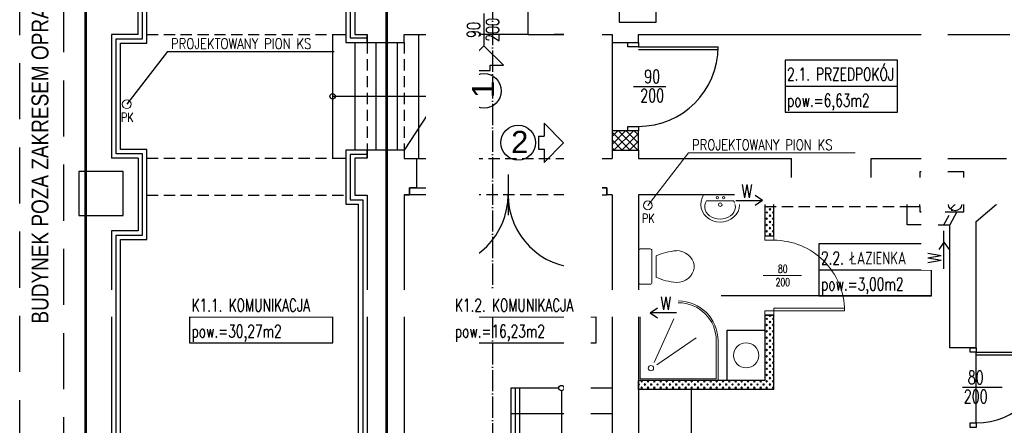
# Model space of a CAD drawing. Header units: inches. Extents: x -23201 to -18535, y -9985 to 4139.
# Tile 9 of 25: x -20432 to -19318, y -5310 to -4851. Entities that reach past the tile are written whole.
import ezdxf
from ezdxf.enums import TextEntityAlignment as Align

# ---------------------------------------------------------------- set-up
doc = ezdxf.new("R2010")
doc.units = ezdxf.units.IN
doc.header["$MEASUREMENT"] = 0
for name, pattern in [('ACAD_ISO02W100', [15, 12, -3]), ('ACAD_ISO04W100', [30, 24, -3, 0, -3]), ('DASHDOT', [25.4, 12.7, -6.35, 0, -6.35]), ('DASHED', [19.05, 12.7, -6.35])]:
    doc.linetypes.add(name, pattern=pattern)
doc.layers.get('0').update_dxf_attribs({"color": 252})
for name, color, linetype in [('01 sciana', 252, 'Continuous'), ('04_stolarka_cienka', 252, 'Continuous'), ('11_opisy_tekst', 252, 'Continuous'), ('___ramka', 252, 'Continuous'), ('__proj_docieplenie', 252, 'BATTING'), ('__proj_ściana', 252, 'Continuous'), ('__wyżej', 252, 'DASHED'), ('__ZAMUROWANIA', 252, 'Continuous'), ('_sciana', 252, 'Continuous'), ('_stolarka', 252, 'Continuous'), ('detal', 252, 'Continuous'), ('opisy', 252, 'Continuous'), ('P_kominy', 252, 'Continuous'), ('P_linia przekroju', 252, 'Continuous'), ('P_opis', 252, 'Continuous'), ('P_wyposażenie projektowane', 252, 'Continuous'), ('wymiary', 252, 'Continuous')]:
    doc.layers.add(name, color=color, linetype=linetype)
for name, color, linetype, lineweight in [('_______PROJ ARANZ', 252, 'Continuous', 20), ('______ściany', 252, 'Continuous', 30), ('P_ściana_projektowana', 252, 'Continuous', 13)]:
    doc.layers.add(name, color=color, linetype=linetype, lineweight=lineweight)
doc.styles.add('OPISY POM_50', font='simplex.shx', dxfattribs={"width": 0.7, "height": 0.13})
doc.styles.get("Standard").update_dxf_attribs({"font": 'arial.ttf'})
doc.linetypes.add('BATTING', pattern='A,0.00254,-2.54,[134,ltypeshp.shx,S=2.54,R=0,X=-2.54,Y=0],-5.08,[134,ltypeshp.shx,S=2.54,R=180,X=2.54,Y=0],-2.54', length=10.16254)
doc.linetypes.add('ZIGZAG', pattern='A,0.00254,-5.08,[131,ltypeshp.shx,S=5.08,R=0,X=-5.08,Y=0],-10.16,[131,ltypeshp.shx,S=5.08,R=180,X=5.08,Y=0],-5.08', length=20.32254)

# ---------------------------------------------------------------- blocks, each defined once
blk = doc.blocks.new('A$C234A53C1')
at = {"layer": '11_opisy_tekst'}
for p, q in [((30.59, 27.78), (44.22, 13.89)), ((30.59, 27.78), (30.59, 18.39)), ((26.63, 18.39), (30.59, 18.39)), ((26.63, 18.39), (26.63, 9.39)), ((26.63, 9.39), (30.59, 9.39)), ((30.59, 0), (44.22, 13.89)), ((30.59, 9.39), (30.59, 0))]:
    blk.add_line(p, q, dxfattribs=at)
blk.add_circle((12.3, 13.89), 12.3, dxfattribs=at)
blk = doc.blocks.new('A$C4C6A02B3')
at = {"lineweight": 13, "flags": 128}
blk.add_lwpolyline([(18, 42.7), (17.7, 46.4), (16.8, 50), (15.3, 53.3), (13.3, 56.3), (10.8, 58.8), (8, 60.7), (4.9, 62.1), (1.7, 62.8), (-1.7, 62.8), (-4.9, 62.1), (-8, 60.7), (-10.8, 58.8), (-13.3, 56.3), (-15.3, 53.3), (-16.8, 50), (-17.7, 46.4), (-18, 42.7)], dxfattribs=at)
at = {"lineweight": 13}
blk.add_lwpolyline([(-20, 2), (-20, 13.2, -0.414214), (-18, 15.2), (18, 15.2, -0.414214), (20, 13.2), (20, 2, -0.414214), (18, 0), (-18, 0, -0.414214)], format="xyb", close=True, dxfattribs=at)
blk.add_lwpolyline([(-12.2, 19.9), (12.2, 19.9)], dxfattribs=at)
for centre, start, end in [((49.8, 47.8), 184.3091, 204.2311), ((-49.8, 47.8), 335.7689, 355.6909)]:
    blk.add_arc(centre, 67.9, start, end, dxfattribs=at)
blk = doc.blocks.new('A$C401F7FFA')
at = {"lineweight": 13, "flags": 128}
for points in [[(23.5, 0), (25.8, -4.4), (27.2, -9.1), (27.6, -13.9), (27, -18.7), (25.3, -23.4), (22.7, -27.6), (19.3, -31.3), (15.2, -34.4), (10.5, -36.6), (5.4, -38), (0.1, -38.5), (-5.2, -38), (-10.3, -36.6), (-15, -34.4), (-19.2, -31.3), (-22.6, -27.6), (-25.2, -23.4), (-26.8, -18.7), (-27.4, -13.9), (-27.1, -9.1), (-25.7, -4.4), (-23.3, 0)], [(19.2, -8.4), (20.8, -11.4), (21.7, -14.6), (21.8, -17.9), (21.2, -21.2), (19.8, -24.3), (17.7, -27.2), (15, -29.6), (11.8, -31.6), (8.1, -33.1), (4.2, -34.1), (0.2, -34.4), (-3.9, -34.1), (-7.8, -33.1), (-11.4, -31.6), (-14.6, -29.6), (-17.3, -27.2), (-19.4, -24.3), (-20.8, -21.2), (-21.5, -17.9), (-21.3, -14.6), (-20.5, -11.4), (-18.9, -8.4)]]:
    blk.add_lwpolyline(points, dxfattribs=at)
at = {"lineweight": 13}
for points in [[(23.5, 0), (-23.3, 0)], [(19.2, -8.4), (-18.9, -8.4)]]:
    blk.add_lwpolyline(points, dxfattribs=at)
for centre, radius in [((-4.8, -4), 1.56), ((0, -13.9), 2.54), ((4.1, -4), 1.56)]:
    blk.add_circle(centre, radius, dxfattribs=at)
blk = doc.blocks.new('zw$109')
at = {"layer": '_______PROJ ARANZ'}
for points in [[(45, 0), (0, 0), (0, 90), (90, 90), (90, 45)], [(45, 2), (2, 2), (2, 88), (88, 88), (88, 45)], [(17.5, 69.5), (40, 20.3)], [(20.7, 72.3), (65.3, 41.6)], [(20.7, 72.3), (65.3, 41.6)]]:
    blk.add_lwpolyline(points, dxfattribs=at)
blk.add_circle((14, 76), 3, dxfattribs=at)
for radius in [43, 45]:
    blk.add_arc((45, 45), radius, 270, 0, dxfattribs=at)
blk = doc.blocks.new('DRZWI NOWE')
at = {"layer": '_______PROJ ARANZ'}
blk.add_line((17759.6, -16978.5), (17759.6, -16935.1), dxfattribs=at)
blk.add_lwpolyline([(17719.6, -16886.4), (17719.6, -16966.4), (17722.6, -16966.4), (17722.6, -16886.5)], dxfattribs=at)
for points in [[(17714.6, -16966.4), (17719.6, -16966.4), (17719.6, -16976.4), (17714.6, -16976.4)], [(17799.6, -16966.4), (17804.6, -16966.4), (17804.6, -16976.4), (17799.6, -16976.4)]]:
    blk.add_lwpolyline(points, close=True, dxfattribs=at)
blk.add_arc((17719.6, -16966.4), 80, 0, 90, dxfattribs=at)

msp = doc.modelspace()

# ---------------------------------------------------------------- hatches: boundary and pattern name
at = {"layer": '__ZAMUROWANIA'}
h = msp.add_hatch(dxfattribs=at)
h.set_pattern_fill('ANSI37', color=256, scale=50, style=0)
h.paths.add_polyline_path([(-19731.7, -4976.6), (-19761.7, -4976.6), (-19761.7, -4998.6), (-19731.7, -4998.6)])
at = {"layer": 'wymiary'}
h = msp.add_hatch(dxfattribs=at)
h.set_pattern_fill('CROSS', color=256, scale=5, style=0)
h.set_pattern_definition([(45, (-21.7675, 0), (-3.5355339, 3.5355339), [2.5, -2.5]), (135, (-20, 0), (-3.5355339, -3.5355339), [2.5, -2.5])])
h.paths.add_polyline_path([(-19731.7, -5269.1), (-19691.7, -5269.1), (-19578.7, -5269.1), (-19578.7, -5259.1), (-19578.7, -5185.3), (-19588.7, -5185.3), (-19588.7, -5259.1), (-19631.4, -5259.1), (-19661.7, -5259.1), (-19731.7, -5259.1)])
h.paths.add_polyline_path([(-19588.7, -5095.3), (-19578.7, -5095.3), (-19578.7, -5049.1), (-19578.7, -5062.1), (-19588.7, -5062.1)])

# ---------------------------------------------------------------- linework, layer by layer
at = {"layer": '01 sciana'}
for p, q in [((-19956.7, -4867.6), (-19956.7, -4837.6)), ((-19856.7, -4867.6), (-19856.7, -4837.6)), ((-20297.7, -4867.6), (-20327.7, -4867.6)), ((-20327.7, -4867.6), (-20327.7, -5007.6)), ((-19790.2, -4867.6), (-19827.1, -4867.6)), ((-19761.7, -4876.6), (-19731.7, -4876.6)), ((-19731.7, -4867.6), (-19311.7, -4867.6)), ((-19731.7, -4876.6), (-19731.7, -4867.6)), ((-19996.7, -4998.6), (-19996.7, -5008.1)), ((-19761.7, -4998.6), (-19761.7, -5008.1)), ((-19761.7, -4998.6), (-19731.7, -4998.6)), ((-20297.7, -5007.6), (-20327.7, -5007.6)), ((-20297.7, -5007.6), (-20297.7, -5089.6)), ((-19996.7, -5008.1), (-19982.7, -5008.1)), ((-19982.7, -5008.1), (-19982.7, -5041.1)), ((-19775.7, -5008.1), (-19775.7, -5041.1)), ((-19775.7, -5008.1), (-19761.7, -5008.1)), ((-19558.7, -5049.1), (-19558.7, -5008.1)), ((-19468.7, -5049.1), (-19468.7, -5008.1)), ((-19996.7, -5049.1), (-19996.7, -5652.6)), ((-19990.7, -5049.1), (-19996.7, -5049.1)), ((-19996.7, -5049.1), (-19990.7, -5049.1)), ((-19761.7, -5049.1), (-19767.7, -5049.1)), ((-19761.7, -5049.1), (-19761.7, -5560.6)), ((-19558.7, -5049.1), (-19731.7, -5049.1)), ((-19427.7, -5049.1), (-19468.7, -5049.1)), ((-20297.7, -5089.6), (-20327.7, -5089.6)), ((-20327.7, -5089.6), (-20327.7, -5477.6)), ((-19349.7, -5222.1), (-19379.7, -5222.1))]:
    msp.add_line(p, q, dxfattribs=at)
for points in [[(-20297.7, -4867.6), (-20297.7, -4785.6), (-20327.7, -4785.6), (-20327.7, -4404.6)], [(-20038.7, -4404.6), (-20038.7, -4838.6), (-20052.7, -4838.6), (-20052.7, -4867.6), (-20038.7, -4867.6), (-20038.7, -4876.6), (-19996.7, -4876.6), (-19996.7, -4867.6), (-19956.7, -4867.6)], [(-19753.7, -4834.6), (-19753.7, -4853.6), (-19711.7, -4853.6), (-19711.7, -4803.6), (-19753.7, -4803.6), (-19753.7, -4805.6)], [(-19856.7, -4867.6), (-19761.7, -4867.6), (-19761.7, -4876.6)], [(-19349.7, -5222.1), (-19349.7, -5079.2), (-19200.7, -4952.1), (-18949, -4952.1)], [(-20038.7, -4998.6), (-20038.7, -5007.6), (-20052.7, -5007.6), (-20052.7, -5049.6), (-20038.7, -5049.6), (-20038.7, -5477.6)], [(-19996.7, -4998.6), (-20038.7, -4998.6)], [(-19731.7, -4998.6), (-19731.7, -5008.1)], [(-19731.7, -5008.1), (-19558.7, -5008.1)], [(-19468.7, -5008.1), (-19315.6, -5008.1)], [(-19371.7, -5068.1), (-19363.7, -5068.1), (-19363.7, -5023.1), (-19413.7, -5023.1), (-19413.7, -5049.1)], [(-19982.7, -5041.1), (-19990.7, -5041.1), (-19990.7, -5049.1)], [(-19775.7, -5041.1), (-19767.7, -5041.1), (-19767.7, -5049.1)], [(-19558.7, -5049.1), (-19731.7, -5049.1)], [(-19731.7, -5049.1), (-19731.7, -5495.6), (-19558.7, -5495.6)], [(-19427.7, -5049.1), (-19468.7, -5049.1)], [(-19427.7, -5083.1), (-19427.7, -5083.1), (-19427.7, -5062.1)], [(-19413.7, -5062.1), (-19413.7, -5068.1)], [(-19413.7, -5068.1), (-19384.7, -5068.1)], [(-19412.2, -5068.1), (-19413.7, -5068.1)], [(-19384.7, -5068.1), (-19392.7, -5083.1)], [(-19371.7, -5068.1), (-19379.7, -5083.1)], [(-19392.7, -5083.1), (-19427.7, -5083.1)], [(-19349.7, -5222.1), (-19379.7, -5222.1), (-19379.7, -5083.1)]]:
    msp.add_lwpolyline(points, dxfattribs=at)
msp.add_lwpolyline([(-20364.7, -5072.6), (-20314.7, -5072.6), (-20314.7, -5022.6), (-20364.7, -5022.6)], close=True, dxfattribs=at)
at = {"layer": '04_stolarka_cienka'}
for points in [[(-19961.7, -5049.1), (-19990.7, -5049.1), (-19990.7, -5041.1), (-19961.7, -5041.1)], [(-19796.7, -5049.1), (-19767.7, -5049.1), (-19767.7, -5041.1), (-19796.7, -5041.1)]]:
    msp.add_lwpolyline(points, close=True, dxfattribs=at)
at = {"layer": '_______PROJ ARANZ'}
for q in [(-19721.2, -5061), (-19486.5, -5001.5)]:
    msp.add_line((-19675.2, -5001.5), q, dxfattribs=at)
for centre, radius in [((-20310.6, -4946.6), 5), ((-19721.2, -5061), 5), ((-19610, -5230.6), 14.2)]:
    msp.add_circle(centre, radius, dxfattribs=at)
at = {"layer": '__proj_docieplenie', "linetype": 'Continuous'}
for points in [[(-20038.7, -4396.6), (-20048.7, -4396.6), (-20048.7, -4828.6), (-20048.7, -4828.6), (-20052.7, -4828.6), (-20062.7, -4828.6), (-20062.7, -4867.6), (-20062.7, -4876.6), (-20038.7, -4876.6), (-20038.7, -4867.6)], [(-19558.7, -5049.1), (-19568.7, -5049.1)], [(-19588.7, -5095.3), (-19578.7, -5095.3)], [(-19400.5, -5163.3), (-19638.4, -5163.3)], [(-19588.7, -5185.3), (-19578.7, -5185.3)], [(-19731.7, -5249.1), (-19731.7, -5249.1)]]:
    msp.add_lwpolyline(points, dxfattribs=at)
at = {"layer": '__proj_docieplenie', "linetype": 'ZIGZAG'}
msp.add_lwpolyline([(-20043.7, -4404.6), (-20043.7, -4404.6), (-20043.7, -4833.6), (-20052.7, -4833.6), (-20057.7, -4833.6), (-20057.7, -4867.6), (-20057.7, -4871.6), (-20038.7, -4871.6), (-20038.7, -4871.6)], dxfattribs=at)
at = {"layer": '__proj_docieplenie', "linetype": 'Continuous'}
msp.add_lwpolyline([(-19588.7, -5202.1), (-19588.7, -5259.1), (-19631.4, -5259.1), (-19631.4, -5202.1)], close=True, dxfattribs=at)
at = {"layer": '__proj_ściana'}
for points in [[(-19379, -5048.9), (-19368.4, -5038.3)], [(-19379, -5064.9), (-19368.4, -5054.3)], [(-19731.7, -5269.1), (-19731.7, -5495.6), (-19671.7, -5495.6), (-19671.7, -5269.1), (-19731.7, -5269.1)]]:
    msp.add_lwpolyline(points, dxfattribs=at)
for centre in [(-19373.7, -5043.6), (-19373.7, -5059.6)]:
    msp.add_circle(centre, 7.5, dxfattribs=at)
at = {"layer": '__wyżej'}
for p, q in [((-20287.7, -4867.6), (-20062.7, -4867.6)), ((-19996.7, -4876.6), (-19996.7, -4998.6)), ((-20287.7, -5007.6), (-20062.7, -5007.6)), ((-20287.7, -5049.6), (-20062.7, -5049.6))]:
    msp.add_line(p, q, dxfattribs=at)
at = {"layer": '__wyżej', "ltscale": 5}
msp.add_lwpolyline([(-20381.7, -4328.6), (-20431.7, -4328.6), (-20431.7, -5554.6), (-20381.7, -5554.6), (-20381.7, -4328.6)], dxfattribs=at)
at = {"layer": '__wyżej'}
for points in [[(-20038.7, -4876.6), (-20038.7, -4998.6)], [(-19996.7, -5008.1), (-19761.7, -5008.1)], [(-19776.7, -5049.1), (-19981.7, -5049.1)]]:
    msp.add_lwpolyline(points, dxfattribs=at)
at = {"layer": '__ZAMUROWANIA'}
for points in [[(-19731.7, -4976.6), (-19761.7, -4976.6), (-19761.7, -4998.6), (-19731.7, -4998.6)], [(-19588.7, -5095.3), (-19578.7, -5095.3), (-19578.7, -5049.1), (-19588.7, -5049.1)]]:
    msp.add_lwpolyline(points, close=True, dxfattribs=at)
for points in [[(-19578.7, -5185.3), (-19588.7, -5185.3), (-19588.7, -5259.1), (-19731.7, -5259.1), (-19731.7, -5269.1)], [(-19578.7, -5269.1), (-19578.7, -5185.3)]]:
    msp.add_lwpolyline(points, dxfattribs=at)
at = {"layer": '_stolarka'}
for p, q in [((-19906.7, -4843.9), (-19906.7, -4880.5)), ((-19856.7, -4867.6), (-19956.7, -4867.6)), ((-19761.7, -4876.6), (-19761.7, -4998.6)), ((-19731.7, -4881.6), (-19641.7, -4881.6)), ((-19731.7, -4884.6), (-19641.7, -4884.6)), ((-19737.3, -4926.6), (-19700.7, -4926.6)), ((-19879.2, -5026.1), (-19879.2, -5072)), ((-19879.2, -5026.1), (-19879.2, -5072)), ((-19349.7, -5227.1), (-19269.7, -5227.1)), ((-19349.7, -5307.1), (-19349.7, -5227.1)), ((-19349.7, -5230.1), (-19269.7, -5230.1)), ((-19320.3, -5267.1), (-19365.3, -5267.1))]:
    msp.add_line(p, q, dxfattribs=at)
at = {"layer": '_stolarka', "flags": 128}
for points in [[(-19731.7, -4876.6), (-19731.7, -4881.6), (-19743.7, -4881.6), (-19743.7, -4876.6), (-19731.7, -4876.6)], [(-19731.7, -4971.6), (-19731.7, -4976.6), (-19743.7, -4976.6), (-19743.7, -4971.6), (-19731.7, -4971.6)], [(-19349.7, -5222.1), (-19349.7, -5227.1), (-19356.7, -5227.1), (-19356.7, -5222.1), (-19349.7, -5222.1)], [(-19349.7, -5307.1), (-19349.7, -5312.1), (-19356.7, -5312.1), (-19356.7, -5307.1), (-19349.7, -5307.1)]]:
    msp.add_lwpolyline(points, dxfattribs=at)
at = {"layer": '_stolarka'}
for points in [[(-19961.7, -5049.1), (-19961.7, -5131.6), (-19957.7, -5131.6), (-19957.7, -5049.1)], [(-19796.7, -5049.1), (-19796.7, -5131.6), (-19800.7, -5131.6), (-19800.7, -5049.1)]]:
    msp.add_lwpolyline(points, close=True, dxfattribs=at)
for centre, radius, start, end in [((-19731.7, -4881.6), 90, 270, 0), ((-19961.7, -5049.1), 82.5, 270, 0), ((-19796.7, -5049.1), 82.5, 180, 270), ((-19349.7, -5227.1), 80, 270, 0)]:
    msp.add_arc(centre, radius, start, end, dxfattribs=at)
at = {"layer": 'detal'}
for p, q in [((-20077.7, -4867.6), (-20077.7, -5007.6)), ((-20077.7, -4867.6), (-20062.7, -4867.6)), ((-20052.7, -4876.6), (-20052.7, -4998.6)), ((-20028.7, -4876.6), (-20028.7, -4998.6)), ((-20004.7, -4876.6), (-20004.7, -4998.6)), ((-19980.7, -4867.6), (-19980.7, -5008.1)), ((-19956.7, -4867.6), (-19956.7, -5007.6)), ((-20077.7, -5007.6), (-20062.7, -5007.6)), ((-19982.7, -5008.1), (-19956.7, -5008.1)), ((-19821.9, -5267.6), (-19876.2, -5267.6)), ((-19876.2, -5267.6), (-19876.2, -5434.8)), ((-19871.2, -5267.6), (-19871.2, -5433.1)), ((-19866.2, -5267.6), (-19866.2, -5431.4)), ((-19761.7, -5267.6), (-19815.9, -5267.6)), ((-19818.9, -5270.6), (-19818.9, -5415)), ((-19761.7, -5296.6), (-19876.2, -5296.6))]:
    msp.add_line(p, q, dxfattribs=at)
msp.add_lwpolyline([(-20077.7, -4937.6), (-19956.7, -4937.6), (-19996.7, -4998.6)], dxfattribs=at)
for centre in [(-20077.7, -4937.6), (-19818.9, -5267.6)]:
    msp.add_circle(centre, 3, dxfattribs=at)
at = {"layer": 'opisy'}
for p, q in [((-19566, -4926), (-19438.8, -4926)), ((-19527.7, -5133.9), (-19400.5, -5133.9)), ((-20239.7, -5187.2), (-20077.5, -5187.2)), ((-19941.8, -5187.2), (-19779.6, -5187.2))]:
    msp.add_line(p, q, dxfattribs=at)
for points in [[(-19566, -4955.5), (-19438.8, -4955.5), (-19438.8, -4896.6), (-19566, -4896.6)], [(-19527.7, -5163.3), (-19400.5, -5163.3), (-19400.5, -5104.4), (-19527.7, -5104.4)], [(-20239.7, -5216.6), (-20077.5, -5216.6), (-20077.5, -5157.7), (-20239.7, -5157.7)], [(-19941.8, -5216.6), (-19779.6, -5216.6), (-19779.6, -5157.7), (-19941.8, -5157.7)]]:
    msp.add_lwpolyline(points, close=True, dxfattribs=at)
at = {"layer": 'P_kominy', "linetype": 'DASHED'}
for points in [[(-19588.7, -5049.1), (-19468.7, -5049.1)], [(-19588.7, -5062.1), (-19588.7, -5062.1), (-19427.7, -5062.1)]]:
    msp.add_lwpolyline(points, dxfattribs=at)
at = {"layer": 'P_kominy'}
msp.add_lwpolyline([(-19427.7, -5062.1), (-19427.7, -5049.1)], dxfattribs=at)
at = {"layer": 'P_linia przekroju', "linetype": 'ACAD_ISO04W100'}
msp.add_line((-19897, -4163.6), (-19897, -5882.7), dxfattribs=at)
at = {"layer": 'P_wyposażenie projektowane'}
for q in [(-20310.6, -4946.6), (-20075.9, -4887.1)]:
    msp.add_line((-20264.6, -4887.1), q, dxfattribs=at)
at = {"layer": 'wymiary'}
msp.add_lwpolyline([(-19578.7, -5269.1), (-19578.7, -5269.1), (-19578.7, -5269.1), (-19731.7, -5269.1), (-19731.7, -5259.1)], dxfattribs=at)

# ---------------------------------------------------------------- block references
at = {"layer": '_______PROJ ARANZ', "xscale": -0.7987199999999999, "yscale": 0.7987199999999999, "zscale": 0.7987199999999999, "rotation": 359.9999999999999}
msp.add_blockref('A$C401F7FFA', (-19639.3, -5049.1), dxfattribs=at)
at = {"layer": '_______PROJ ARANZ', "xscale": -1, "rotation": 270}
msp.add_blockref('A$C4C6A02B3', (-19731.7, -5130.2), dxfattribs=at)
at = {"layer": '__proj_ściana', "xscale": -1, "rotation": 179.9999999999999}
msp.add_blockref('zw$109', (-19731.7, -5169.1), dxfattribs=at)
at = {"layer": '_sciana', "xscale": 1.6, "yscale": 1.6, "zscale": 1.6}
for p, rotation in [((-19884.4, -4951.2), 89.99999999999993), ((-19887.5, -5012.3), 359.9999999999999)]:
    msp.add_blockref('A$C234A53C1', p, dxfattribs=dict(at, rotation=rotation))

# ---------------------------------------------------------------- texts
at = {"layer": '01 sciana', "insert": (-19920, -4939.5), "char_height": 25, "width": 21400, "attachment_point": 1, "rotation": 90}
msp.add_mtext('1', dxfattribs=at)
at = {"layer": '01 sciana', "insert": (-19875.8, -4976.7), "char_height": 25, "width": 21400, "attachment_point": 1}
msp.add_mtext('2', dxfattribs=at)
at = {"layer": '11_opisy_tekst', "style": 'OPISY POM_50', "width": 0.7}
for s, p in [('90', (-19918.2, -4862.6)), ('200', (-19896.7, -4862.6))]:
    msp.add_text(s, height=15, rotation=90, dxfattribs=at).set_placement(p, align=Align.MIDDLE_CENTER)
for s, p in [('90', (-19716.3, -4915.1)), ('200', (-19716.3, -4936.6)), ('80', (-19350.3, -5255.6)), ('200', (-19350.3, -5277.1))]:
    msp.add_text(s, height=15, dxfattribs=at).set_placement(p, align=Align.MIDDLE_CENTER)
for s, p in [('2.1. PRZEDPOKÓJ', (-19563.7, -4919.9)), ('pow.=6,63m2', (-19563.7, -4949.4)), ('2.2. ŁAZIENKA', (-19525.3, -5127.8)), ('pow.=3,00m2', (-19525.3, -5157.2)), ('K1.1. KOMUNIKACJA', (-20237.3, -5181.1)), ('K1.2. KOMUNIKACJA', (-19939.5, -5181.1)), ('pow.=30,27m2', (-20237.3, -5210.5)), ('pow.=16,23m2', (-19939.5, -5210.5))]:
    msp.add_text(s, height=14.4, dxfattribs=at).set_placement(p)
at = {"layer": '_______PROJ ARANZ'}
for s, insert, char_height, width, attachment_point in [('{\\Fsimplex.shx|c0;\\W0.8;PK}', (-20317.2, -4956.4), 10, 15.44, 1), ('{\\Fsimplex.shx|c1;\\W0.8;PROJEKTOWANY PION KS}', (-19671.1, -4998.5), 12, 257.434, 7), ('{\\Fsimplex.shx|c0;\\W0.8;PK}', (-19727.8, -5070.7), 10, 15.44, 1)]:
    msp.add_mtext(s, dxfattribs=dict(at, insert=insert, char_height=char_height, width=width, attachment_point=attachment_point))
at = {"layer": '___ramka', "lineweight": -3, "width": 0.8}
msp.add_text('BUDYNEK POZA ZAKRESEM OPRACOWANIA', height=19.2, rotation=90, dxfattribs=at).set_placement((-20399.1, -5194.7))
at = {"layer": 'P_wyposażenie projektowane', "insert": (-20260.5, -4884.1), "char_height": 12, "width": 257.434, "attachment_point": 7}
msp.add_mtext('{\\Fsimplex.shx|c1;\\W0.8;PROJEKTOWANY PION KS}', dxfattribs=at)

# ---------------------------------------------------------------- next in the draw order: texts
at = {"layer": '11_opisy_tekst', "insert": (-19568.5, -5140.3), "char_height": 9, "width": 21.333, "attachment_point": 5, "style": 'OPISY POM_50', "bg_fill": 2}
msp.add_mtext('80\\P200', dxfattribs=at)
at = {"layer": 'P_opis', "linetype": 'Continuous', "insert": (-19927.2, -3775), "char_height": 30, "width": 1995.038, "attachment_point": 1, "rotation": 270, "line_spacing_factor": 0.8, "bg_fill": 2}
msp.add_mtext('{\\Fsimplex.shx|c0;\\W0.8;A}', dxfattribs=at)
at = {"layer": 'P_opis', "linetype": 'Continuous', "insert": (-19389.4, -5126.5), "char_height": 15, "width": 665.013, "attachment_point": 7, "rotation": 90, "bg_fill": 2}
msp.add_mtext('{\\Fsimplex.shx|c0;\\W0.8;W}', dxfattribs=at)
at = {"layer": 'P_opis', "linetype": 'Continuous', "extrusion": (0, 0, -1), "insert": (-19780.4, -4504.8), "char_height": 15, "width": 665.013, "attachment_point": 7, "text_direction": (0, -1, 0), "bg_fill": 2}
msp.add_mtext('{\\Fsimplex.shx|c0;\\W0.8;W}', dxfattribs=at)

# ---------------------------------------------------------------- next in the draw order: linework, layer by layer
at = {"layer": '01 sciana'}
for points in [[(-19427.7, -5049.1), (-19413.7, -5049.1)], [(-19427.7, -5062.1), (-19413.7, -5062.1)]]:
    msp.add_lwpolyline(points, dxfattribs=at)
at = {"layer": 'P_kominy', "linetype": 'DASHDOT'}
for points in [[(-19591.5, -5055.6), (-19413.7, -5055.6), (-19373.7, -5043.6)], [(-19386.2, -5083.1), (-19373.7, -5059.6)], [(-19386.2, -5102.6), (-19386.2, -5083.1)]]:
    msp.add_lwpolyline(points, dxfattribs=at)
at = {"layer": 'P_kominy'}
for points in [[(-19413.7, -5062.1), (-19413.7, -5049.1)], [(-19384.7, -5068.1), (-19371.7, -5068.1)], [(-19392.7, -5083.1), (-19379.7, -5083.1)]]:
    msp.add_lwpolyline(points, dxfattribs=at)
at = {"layer": 'P_opis', "linetype": 'Continuous'}
for points in [[(-19386.2, -5102.6), (-19391.9, -5110.8)], [(-19386.2, -5132.6), (-19386.2, -5102.6)], [(-19386.2, -5102.6), (-19380.5, -5110.8)]]:
    msp.add_lwpolyline(points, dxfattribs=at)

# ---------------------------------------------------------------- next in the draw order: block references
at = {"layer": '______ściany', "xscale": -1, "rotation": 270.0000000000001}
msp.add_blockref('DRZWI NOWE', (-2612.3, -22900), dxfattribs=at)

# ---------------------------------------------------------------- next in the draw order: texts
at = {"layer": 'P_opis', "linetype": 'Continuous', "extrusion": (0, 0, -1), "insert": (-19793.4, -4634.8), "char_height": 15, "width": 665.013, "attachment_point": 7, "text_direction": (0, -1, 0), "bg_fill": 2}
msp.add_mtext('{\\Fsimplex.shx|c0;\\W0.8;W}', dxfattribs=at)

# ---------------------------------------------------------------- next in the draw order: texts
at = {"layer": 'P_opis', "linetype": 'Continuous', "insert": (-19615.4, -5052.3), "char_height": 15, "width": 665.013, "attachment_point": 7, "bg_fill": 2}
msp.add_mtext('{\\Fsimplex.shx|c0;\\W0.8;W}', dxfattribs=at)
at = {"layer": 'P_opis', "linetype": 'Continuous', "extrusion": (0, 0, -1), "insert": (-19694.7, -5179.3), "char_height": 15, "width": 665.013, "attachment_point": 7, "text_direction": (-1, 0, 0), "bg_fill": 2}
msp.add_mtext('{\\Fsimplex.shx|c0;\\W0.8;W}', dxfattribs=at)

# ---------------------------------------------------------------- next in the draw order: linework, layer by layer
at = {"layer": '__proj_docieplenie', "linetype": 'Continuous'}
for points in [[(-20327.7, -5478.6), (-20317.7, -5478.6), (-20317.7, -5099.6), (-20317.7, -5099.6), (-20297.7, -5099.6), (-20287.7, -5099.6), (-20287.7, -5007.6), (-20287.7, -4997.6), (-20317.7, -4997.6), (-20317.7, -4997.6), (-20317.7, -4877.6), (-20317.7, -4877.6), (-20297.7, -4877.6), (-20287.7, -4877.6), (-20287.7, -4785.6), (-20287.7, -4775.6), (-20317.7, -4775.6), (-20317.7, -4775.6), (-20317.7, -4396.6), (-20327.7, -4396.6)], [(-20038.7, -5007.6), (-20038.7, -4998.6), (-20052.7, -4998.6), (-20062.7, -4998.6), (-20062.7, -5049.6), (-20062.7, -5059.6), (-20050.7, -5059.6), (-20048.7, -5059.6), (-20048.7, -5478.6), (-20038.7, -5478.6)]]:
    msp.add_lwpolyline(points, dxfattribs=at)
at = {"layer": '__proj_docieplenie', "linetype": 'ZIGZAG'}
for points in [[(-20322.7, -5478.6), (-20322.7, -5478.6), (-20322.7, -5094.6), (-20297.7, -5094.6), (-20292.7, -5094.6), (-20292.7, -5007.6), (-20292.7, -5002.6), (-20322.7, -5002.6), (-20322.7, -4872.6), (-20297.7, -4872.6), (-20292.7, -4872.6), (-20292.7, -4785.6), (-20292.7, -4780.6), (-20322.7, -4780.6), (-20322.7, -4404.6), (-20322.7, -4404.6)], [(-20038.7, -5003.6), (-20038.7, -5003.6), (-20038.7, -5003.6), (-20057.7, -5003.6), (-20057.7, -5049.6), (-20057.7, -5054.6), (-20050.7, -5054.6), (-20043.7, -5054.6), (-20043.7, -5478.6), (-20043.7, -5478.6)]]:
    msp.add_lwpolyline(points, dxfattribs=at)
at = {"layer": 'P_opis', "linetype": 'Continuous'}
for points in [[(-19621.5, -5055.6), (-19591.5, -5055.6)], [(-19591.5, -5055.6), (-19599.7, -5049.9)], [(-19591.5, -5055.6), (-19599.7, -5061.3)], [(-19718.7, -5182.6), (-19710.4, -5176.9)], [(-19688.7, -5182.6), (-19718.7, -5182.6)], [(-19718.7, -5182.6), (-19710.4, -5188.3)]]:
    msp.add_lwpolyline(points, dxfattribs=at)
at = {"layer": 'P_ściana_projektowana', "linetype": 'ACAD_ISO02W100', "ltscale": 3, "const_width": 3}
msp.add_lwpolyline([(-20357, -4354), (-20016.5, -4354), (-20016.5, -5529.6), (-20357, -5529.6)], close=True, dxfattribs=at)

# ---------------------------------------------------------------- next in the draw order: texts
at = {"layer": 'P_opis', "linetype": 'Continuous', "extrusion": (0, 0, -1), "insert": (-19927.2, -6271.3), "char_height": 30, "width": 1995.038, "attachment_point": 1, "text_direction": (0, 1, 0), "line_spacing_factor": 0.8, "bg_fill": 2}
msp.add_mtext('{\\Fsimplex.shx|c0;\\W0.8;A}', dxfattribs=at)

doc.saveas('drawing.dxf')
